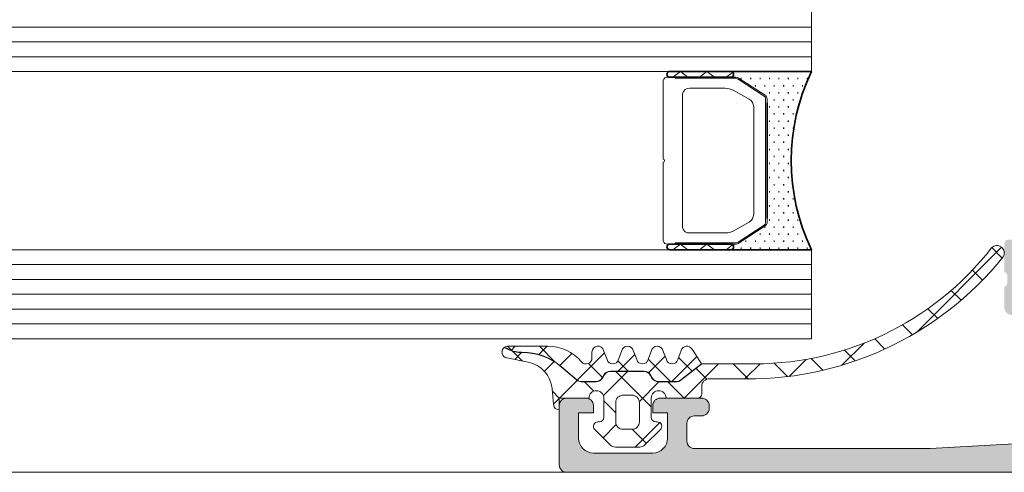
# Model space of a CAD drawing. Header units: millimetres. Extents: x -469965 to -394737, y -22321 to 14469.
# Tile 75 of 256: x -433746 to -433680, y -19817 to -19787. Entities that reach past the tile are written whole.
import ezdxf

# ---------------------------------------------------------------- set-up
doc = ezdxf.new("R2010")
doc.units = ezdxf.units.MM
doc.header["$MEASUREMENT"] = 0
for name, color, linetype, lineweight in [('New_2-0_Pen_No__30', 134, 'Continuous', 35), ('New_A-13-UKS_Pen_No__250', 7, 'Continuous', 13), ('New_A-13-UKS_Pen_No__7', 7, 'Continuous', 15), ('New_S11_Stahl_Kontur_Pen_No__250', 7, 'Continuous', 13)]:
    doc.layers.add(name, color=color, linetype=linetype, lineweight=lineweight)
doc.layers.add('New_3-0_Pen_No__84', color=7, linetype='Continuous', lineweight=15, true_color=0x41c341)

msp = doc.modelspace()

# ---------------------------------------------------------------- hatches: boundary and pattern name
at = {"layer": 'New_A-13-UKS_Pen_No__250', "linetype": 'Continuous', "lineweight": 13}
h = msp.add_hatch(color=7, dxfattribs=at)
h.paths.add_polyline_path([(-433709.837, -19812.818), (-433709.845, -19812.905), (-433709.845, -19816.905), (-433709.839, -19816.983), (-433709.821, -19817.06), (-433709.791, -19817.132), (-433709.75, -19817.199), (-433709.699, -19817.259), (-433709.639, -19817.31), (-433709.572, -19817.351), (-433709.5, -19817.381), (-433709.423, -19817.399), (-433709.345, -19817.405), (-433640.845, -19817.405), (-433640.845, -19814.005), (-433641.945, -19812.905), (-433642.545, -19812.905), (-433642.545, -19814.605), (-433642.546, -19814.654), (-433642.55, -19814.703), (-433642.556, -19814.752), (-433642.564, -19814.8), (-433642.575, -19814.848), (-433642.588, -19814.896), (-433642.603, -19814.942), (-433642.621, -19814.988), (-433642.641, -19815.033), (-433642.663, -19815.077), (-433642.687, -19815.119), (-433642.714, -19815.161), (-433642.742, -19815.201), (-433642.772, -19815.24), (-433642.804, -19815.277), (-433642.838, -19815.312), (-433642.873, -19815.346), (-433642.911, -19815.378), (-433642.949, -19815.408), (-433642.989, -19815.437), (-433643.031, -19815.463), (-433643.074, -19815.487), (-433643.117, -19815.509), (-433643.162, -19815.529), (-433643.208, -19815.547), (-433643.255, -19815.562), (-433643.302, -19815.575), (-433643.35, -19815.586), (-433643.398, -19815.594), (-433643.447, -19815.6), (-433643.496, -19815.604), (-433643.545, -19815.605), (-433646.845, -19815.605), (-433646.894, -19815.604), (-433646.943, -19815.6), (-433646.992, -19815.594), (-433647.04, -19815.586), (-433647.088, -19815.575), (-433647.135, -19815.562), (-433647.182, -19815.547), (-433647.228, -19815.529), (-433647.273, -19815.509), (-433647.316, -19815.487), (-433647.359, -19815.463), (-433647.401, -19815.437), (-433647.441, -19815.408), (-433647.479, -19815.378), (-433647.517, -19815.346), (-433647.552, -19815.312), (-433647.586, -19815.277), (-433647.618, -19815.24), (-433647.648, -19815.201), (-433647.676, -19815.161), (-433647.703, -19815.119), (-433647.727, -19815.077), (-433647.749, -19815.033), (-433647.769, -19814.988), (-433647.787, -19814.942), (-433647.802, -19814.896), (-433647.815, -19814.848), (-433647.826, -19814.8), (-433647.834, -19814.752), (-433647.84, -19814.703), (-433647.844, -19814.654), (-433647.845, -19814.605), (-433647.845, -19807.405), (-433647.844, -19807.381), (-433647.843, -19807.356), (-433647.84, -19807.332), (-433647.835, -19807.308), (-433647.83, -19807.284), (-433647.824, -19807.26), (-433647.816, -19807.237), (-433647.807, -19807.214), (-433647.797, -19807.191), (-433647.786, -19807.17), (-433647.774, -19807.148), (-433647.761, -19807.127), (-433647.747, -19807.107), (-433647.732, -19807.088), (-433647.716, -19807.069), (-433647.699, -19807.052), (-433647.681, -19807.035), (-433647.662, -19807.019), (-433647.643, -19807.004), (-433647.623, -19806.99), (-433647.602, -19806.976), (-433647.581, -19806.964), (-433647.559, -19806.953), (-433647.536, -19806.943), (-433647.513, -19806.934), (-433647.49, -19806.927), (-433647.467, -19806.92), (-433647.443, -19806.915), (-433647.418, -19806.911), (-433647.394, -19806.908), (-433647.37, -19806.906), (-433647.345, -19806.905), (-433641.545, -19806.905), (-433641.467, -19806.899), (-433641.391, -19806.881), (-433641.318, -19806.851), (-433641.251, -19806.81), (-433641.191, -19806.759), (-433641.141, -19806.699), (-433641.1, -19806.632), (-433641.07, -19806.56), (-433641.051, -19806.483), (-433641.045, -19806.405), (-433641.045, -19804.905), (-433641.067, -19804.898), (-433641.087, -19804.889), (-433641.107, -19804.878), (-433641.127, -19804.866), (-433641.145, -19804.852), (-433641.153, -19804.845), (-433641.162, -19804.837), (-433641.169, -19804.829), (-433641.184, -19804.812), (-433641.198, -19804.793), (-433641.21, -19804.774), (-433641.22, -19804.754), (-433641.229, -19804.732), (-433641.235, -19804.711), (-433641.24, -19804.689), (-433641.244, -19804.666), (-433641.245, -19804.643), (-433641.245, -19804.167), (-433641.244, -19804.144), (-433641.24, -19804.122), (-433641.235, -19804.1), (-433641.229, -19804.078), (-433641.22, -19804.057), (-433641.21, -19804.037), (-433641.198, -19804.017), (-433641.184, -19803.999), (-433641.169, -19803.982), (-433641.162, -19803.974), (-433641.153, -19803.966), (-433641.136, -19803.951), (-433641.117, -19803.938), (-433641.098, -19803.927), (-433641.077, -19803.917), (-433641.056, -19803.909), (-433641.045, -19803.905), (-433641.045, -19802.025), (-433641.049, -19801.978), (-433641.06, -19801.933), (-433641.078, -19801.889), (-433641.102, -19801.849), (-433641.133, -19801.813), (-433641.169, -19801.783), (-433641.209, -19801.758), (-433641.252, -19801.74), (-433641.298, -19801.729), (-433641.345, -19801.725), (-433642.325, -19801.725), (-433642.372, -19801.729), (-433642.418, -19801.74), (-433642.461, -19801.758), (-433642.501, -19801.783), (-433642.537, -19801.813), (-433642.568, -19801.849), (-433642.592, -19801.889), (-433642.61, -19801.933), (-433642.621, -19801.978), (-433642.625, -19802.025), (-433642.625, -19804.791), (-433642.627, -19804.809), (-433642.632, -19804.826), (-433642.637, -19804.837), (-433642.642, -19804.847), (-433642.649, -19804.857), (-433642.656, -19804.866), (-433642.664, -19804.874), (-433642.674, -19804.882), (-433642.683, -19804.888), (-433642.694, -19804.894), (-433642.71, -19804.9), (-433642.727, -19804.904), (-433642.745, -19804.905), (-433647.045, -19804.905), (-433647.069, -19804.905), (-433647.094, -19804.903), (-433647.118, -19804.9), (-433647.142, -19804.896), (-433647.166, -19804.89), (-433647.19, -19804.884), (-433647.213, -19804.876), (-433647.236, -19804.867), (-433647.259, -19804.857), (-433647.281, -19804.846), (-433647.302, -19804.834), (-433647.323, -19804.821), (-433647.343, -19804.807), (-433647.362, -19804.792), (-433647.381, -19804.776), (-433647.398, -19804.759), (-433647.415, -19804.741), (-433647.431, -19804.723), (-433647.446, -19804.703), (-433647.461, -19804.683), (-433647.474, -19804.662), (-433647.486, -19804.641), (-433647.497, -19804.619), (-433647.507, -19804.597), (-433647.516, -19804.574), (-433647.523, -19804.551), (-433647.53, -19804.527), (-433647.535, -19804.503), (-433647.539, -19804.479), (-433647.542, -19804.454), (-433647.544, -19804.43), (-433647.545, -19804.405), (-433647.545, -19803.705), (-433646.157, -19801.301), (-433646.149, -19801.278), (-433646.145, -19801.254), (-433646.145, -19801.23), (-433646.15, -19801.206), (-433646.158, -19801.184), (-433646.171, -19801.163), (-433646.187, -19801.145), (-433646.205, -19801.129), (-433646.226, -19801.117), (-433646.249, -19801.109), (-433646.273, -19801.106), (-433646.297, -19801.106), (-433647.113, -19801.255), (-433647.893, -19801.538), (-433648.616, -19801.946), (-433649.261, -19802.467), (-433649.811, -19803.088), (-433650.251, -19803.791), (-433650.569, -19804.558), (-433650.575, -19804.576), (-433650.582, -19804.595), (-433650.59, -19804.613), (-433650.599, -19804.631), (-433650.608, -19804.648), (-433650.618, -19804.665), (-433650.628, -19804.682), (-433650.639, -19804.698), (-433650.651, -19804.714), (-433650.664, -19804.729), (-433650.677, -19804.744), (-433650.69, -19804.758), (-433650.705, -19804.772), (-433650.719, -19804.785), (-433650.734, -19804.797), (-433650.75, -19804.809), (-433650.766, -19804.821), (-433650.783, -19804.831), (-433650.8, -19804.841), (-433650.817, -19804.85), (-433650.835, -19804.859), (-433650.853, -19804.867), (-433650.871, -19804.874), (-433650.89, -19804.881), (-433650.909, -19804.886), (-433650.928, -19804.891), (-433650.947, -19804.896), (-433650.966, -19804.899), (-433650.986, -19804.902), (-433651.006, -19804.904), (-433651.025, -19804.905), (-433651.045, -19804.905), (-433669.845, -19804.905), (-433669.865, -19804.905), (-433669.885, -19804.904), (-433669.904, -19804.902), (-433669.924, -19804.899), (-433669.943, -19804.896), (-433669.962, -19804.891), (-433669.981, -19804.886), (-433670, -19804.881), (-433670.019, -19804.874), (-433670.037, -19804.867), (-433670.055, -19804.859), (-433670.073, -19804.851), (-433670.09, -19804.841), (-433670.107, -19804.831), (-433670.124, -19804.821), (-433670.14, -19804.809), (-433670.156, -19804.797), (-433670.171, -19804.785), (-433670.185, -19804.772), (-433670.2, -19804.758), (-433670.213, -19804.744), (-433670.226, -19804.729), (-433670.239, -19804.714), (-433670.251, -19804.698), (-433670.262, -19804.682), (-433670.272, -19804.665), (-433670.282, -19804.648), (-433670.292, -19804.631), (-433670.3, -19804.613), (-433670.308, -19804.595), (-433670.315, -19804.577), (-433670.321, -19804.558), (-433670.639, -19803.791), (-433671.08, -19803.088), (-433671.63, -19802.467), (-433672.276, -19801.945), (-433672.999, -19801.538), (-433673.78, -19801.256), (-433674.596, -19801.107), (-433674.618, -19801.107), (-433674.64, -19801.11), (-433674.661, -19801.116), (-433674.681, -19801.126), (-433674.699, -19801.139), (-433674.714, -19801.155), (-433674.727, -19801.173), (-433674.737, -19801.193), (-433674.743, -19801.214), (-433674.746, -19801.236), (-433674.745, -19801.258), (-433674.741, -19801.28), (-433674.733, -19801.301), (-433673.345, -19803.705), (-433673.345, -19804.405), (-433673.346, -19804.43), (-433673.348, -19804.454), (-433673.351, -19804.479), (-433673.355, -19804.503), (-433673.36, -19804.527), (-433673.367, -19804.551), (-433673.374, -19804.574), (-433673.383, -19804.597), (-433673.393, -19804.619), (-433673.404, -19804.641), (-433673.416, -19804.662), (-433673.429, -19804.683), (-433673.444, -19804.703), (-433673.459, -19804.723), (-433673.475, -19804.741), (-433673.492, -19804.759), (-433673.509, -19804.776), (-433673.528, -19804.792), (-433673.547, -19804.807), (-433673.567, -19804.821), (-433673.588, -19804.834), (-433673.609, -19804.846), (-433673.631, -19804.857), (-433673.654, -19804.867), (-433673.677, -19804.876), (-433673.7, -19804.884), (-433673.724, -19804.89), (-433673.748, -19804.896), (-433673.772, -19804.9), (-433673.796, -19804.903), (-433673.821, -19804.905), (-433673.845, -19804.905), (-433678.151, -19804.905), (-433678.168, -19804.903), (-433678.185, -19804.898), (-433678.196, -19804.894), (-433678.207, -19804.888), (-433678.217, -19804.882), (-433678.226, -19804.874), (-433678.234, -19804.866), (-433678.241, -19804.857), (-433678.248, -19804.847), (-433678.254, -19804.837), (-433678.26, -19804.82), (-433678.264, -19804.803), (-433678.265, -19804.785), (-433678.265, -19802.025), (-433678.269, -19801.978), (-433678.28, -19801.933), (-433678.298, -19801.889), (-433678.322, -19801.849), (-433678.353, -19801.813), (-433678.389, -19801.783), (-433678.429, -19801.758), (-433678.472, -19801.74), (-433678.518, -19801.729), (-433678.565, -19801.725), (-433679.545, -19801.725), (-433679.592, -19801.729), (-433679.638, -19801.74), (-433679.681, -19801.758), (-433679.721, -19801.783), (-433679.757, -19801.813), (-433679.788, -19801.849), (-433679.812, -19801.889), (-433679.83, -19801.933), (-433679.841, -19801.978), (-433679.845, -19802.025), (-433679.845, -19803.905), (-433679.824, -19803.913), (-433679.803, -19803.922), (-433679.783, -19803.932), (-433679.763, -19803.945), (-433679.745, -19803.958), (-433679.729, -19803.974), (-433679.721, -19803.982), (-433679.706, -19803.999), (-433679.692, -19804.017), (-433679.68, -19804.037), (-433679.67, -19804.057), (-433679.662, -19804.078), (-433679.655, -19804.1), (-433679.65, -19804.122), (-433679.646, -19804.144), (-433679.645, -19804.167), (-433679.645, -19804.643), (-433679.646, -19804.666), (-433679.65, -19804.689), (-433679.655, -19804.711), (-433679.662, -19804.732), (-433679.67, -19804.754), (-433679.68, -19804.774), (-433679.692, -19804.793), (-433679.706, -19804.812), (-433679.721, -19804.829), (-433679.729, -19804.837), (-433679.737, -19804.845), (-433679.754, -19804.859), (-433679.773, -19804.872), (-433679.793, -19804.884), (-433679.813, -19804.894), (-433679.834, -19804.902), (-433679.845, -19804.905), (-433679.845, -19806.305), (-433679.839, -19806.383), (-433679.821, -19806.46), (-433679.791, -19806.532), (-433679.75, -19806.599), (-433679.699, -19806.659), (-433679.639, -19806.71), (-433679.572, -19806.751), (-433679.5, -19806.781), (-433679.423, -19806.799), (-433679.345, -19806.805), (-433678.345, -19806.805), (-433678.321, -19806.806), (-433678.296, -19806.808), (-433678.272, -19806.811), (-433678.247, -19806.815), (-433678.224, -19806.82), (-433678.2, -19806.827), (-433678.177, -19806.834), (-433678.154, -19806.843), (-433678.131, -19806.853), (-433678.109, -19806.864), (-433678.088, -19806.876), (-433678.067, -19806.89), (-433678.047, -19806.904), (-433678.028, -19806.919), (-433678.009, -19806.935), (-433677.991, -19806.952), (-433677.975, -19806.969), (-433677.959, -19806.988), (-433677.943, -19807.007), (-433677.929, -19807.027), (-433677.916, -19807.048), (-433677.904, -19807.07), (-433677.893, -19807.091), (-433677.883, -19807.114), (-433677.874, -19807.137), (-433677.867, -19807.16), (-433677.86, -19807.184), (-433677.855, -19807.208), (-433677.85, -19807.232), (-433677.847, -19807.256), (-433677.846, -19807.281), (-433677.845, -19807.305), (-433677.845, -19814.461), (-433677.846, -19814.508), (-433677.85, -19814.555), (-433677.855, -19814.602), (-433677.863, -19814.649), (-433677.873, -19814.695), (-433677.885, -19814.741), (-433677.899, -19814.786), (-433677.916, -19814.83), (-433677.934, -19814.874), (-433677.955, -19814.916), (-433677.977, -19814.958), (-433678.002, -19814.998), (-433678.028, -19815.038), (-433678.056, -19815.076), (-433678.086, -19815.112), (-433678.118, -19815.147), (-433678.151, -19815.181), (-433678.186, -19815.213), (-433678.222, -19815.243), (-433678.26, -19815.272), (-433678.299, -19815.299), (-433678.339, -19815.324), (-433678.381, -19815.346), (-433678.423, -19815.367), (-433678.467, -19815.386), (-433678.511, -19815.403), (-433678.556, -19815.418), (-433678.601, -19815.431), (-433678.647, -19815.441), (-433678.694, -19815.449), (-433678.741, -19815.455), (-433678.788, -19815.459), (-433684.845, -19815.805), (-433700.745, -19815.805), (-433700.77, -19815.805), (-433700.794, -19815.803), (-433700.818, -19815.8), (-433700.843, -19815.796), (-433700.867, -19815.79), (-433700.89, -19815.784), (-433700.913, -19815.776), (-433700.936, -19815.767), (-433700.959, -19815.757), (-433700.981, -19815.746), (-433701.002, -19815.734), (-433701.023, -19815.721), (-433701.043, -19815.707), (-433701.062, -19815.692), (-433701.081, -19815.676), (-433701.099, -19815.659), (-433701.116, -19815.641), (-433701.132, -19815.622), (-433701.147, -19815.603), (-433701.161, -19815.583), (-433701.174, -19815.562), (-433701.186, -19815.541), (-433701.197, -19815.519), (-433701.207, -19815.497), (-433701.216, -19815.474), (-433701.223, -19815.45), (-433701.23, -19815.427), (-433701.235, -19815.403), (-433701.24, -19815.379), (-433701.243, -19815.354), (-433701.244, -19815.33), (-433701.245, -19815.305), (-433701.245, -19814.105), (-433701.244, -19814.081), (-433701.243, -19814.056), (-433701.24, -19814.032), (-433701.235, -19814.008), (-433701.23, -19813.984), (-433701.223, -19813.96), (-433701.216, -19813.937), (-433701.207, -19813.914), (-433701.197, -19813.891), (-433701.186, -19813.87), (-433701.174, -19813.848), (-433701.161, -19813.827), (-433701.147, -19813.807), (-433701.132, -19813.788), (-433701.116, -19813.769), (-433701.099, -19813.752), (-433701.081, -19813.735), (-433701.062, -19813.719), (-433701.043, -19813.704), (-433701.023, -19813.69), (-433701.002, -19813.676), (-433700.981, -19813.664), (-433700.959, -19813.653), (-433700.936, -19813.643), (-433700.913, -19813.634), (-433700.89, -19813.627), (-433700.867, -19813.62), (-433700.843, -19813.615), (-433700.818, -19813.611), (-433700.794, -19813.608), (-433700.77, -19813.606), (-433700.745, -19813.605), (-433700.245, -19813.605), (-433700.167, -19813.599), (-433700.091, -19813.581), (-433700.018, -19813.551), (-433699.951, -19813.51), (-433699.891, -19813.459), (-433699.841, -19813.399), (-433699.8, -19813.332), (-433699.769, -19813.26), (-433699.751, -19813.183), (-433699.745, -19813.105), (-433699.745, -19812.905), (-433699.753, -19812.818), (-433699.775, -19812.734), (-433699.812, -19812.655), (-433699.862, -19812.584), (-433699.924, -19812.522), (-433699.995, -19812.472), (-433700.074, -19812.435), (-433700.158, -19812.413), (-433700.245, -19812.405), (-433703.045, -19812.405), (-433703.123, -19812.411), (-433703.2, -19812.43), (-433703.272, -19812.46), (-433703.339, -19812.501), (-433703.399, -19812.552), (-433703.45, -19812.611), (-433703.491, -19812.678), (-433703.521, -19812.751), (-433703.539, -19812.827), (-433703.545, -19812.905), (-433703.545, -19813.405), (-433702.545, -19813.405), (-433702.545, -19815.105), (-433702.546, -19815.154), (-433702.55, -19815.203), (-433702.556, -19815.252), (-433702.564, -19815.3), (-433702.575, -19815.348), (-433702.588, -19815.396), (-433702.603, -19815.442), (-433702.621, -19815.488), (-433702.641, -19815.533), (-433702.663, -19815.577), (-433702.687, -19815.619), (-433702.714, -19815.661), (-433702.742, -19815.701), (-433702.772, -19815.74), (-433702.804, -19815.777), (-433702.838, -19815.812), (-433702.873, -19815.846), (-433702.911, -19815.878), (-433702.949, -19815.908), (-433702.989, -19815.937), (-433703.031, -19815.963), (-433703.074, -19815.987), (-433703.117, -19816.009), (-433703.162, -19816.029), (-433703.208, -19816.047), (-433703.255, -19816.062), (-433703.302, -19816.075), (-433703.35, -19816.086), (-433703.398, -19816.094), (-433703.447, -19816.1), (-433703.496, -19816.104), (-433703.545, -19816.105), (-433707.545, -19816.105), (-433707.594, -19816.104), (-433707.643, -19816.1), (-433707.692, -19816.094), (-433707.74, -19816.086), (-433707.788, -19816.075), (-433707.835, -19816.062), (-433707.882, -19816.047), (-433707.928, -19816.029), (-433707.973, -19816.009), (-433708.016, -19815.987), (-433708.059, -19815.963), (-433708.101, -19815.937), (-433708.141, -19815.908), (-433708.179, -19815.878), (-433708.217, -19815.846), (-433708.252, -19815.812), (-433708.286, -19815.777), (-433708.318, -19815.74), (-433708.348, -19815.701), (-433708.377, -19815.661), (-433708.403, -19815.619), (-433708.427, -19815.577), (-433708.449, -19815.533), (-433708.469, -19815.488), (-433708.487, -19815.442), (-433708.502, -19815.395), (-433708.515, -19815.348), (-433708.526, -19815.3), (-433708.534, -19815.252), (-433708.54, -19815.203), (-433708.544, -19815.154), (-433708.545, -19815.105), (-433708.545, -19813.405), (-433707.545, -19813.405), (-433707.545, -19812.905), (-433707.551, -19812.827), (-433707.57, -19812.751), (-433707.6, -19812.678), (-433707.641, -19812.611), (-433707.691, -19812.552), (-433707.751, -19812.501), (-433707.818, -19812.46), (-433707.89, -19812.43), (-433707.967, -19812.411), (-433708.045, -19812.405), (-433709.345, -19812.405), (-433709.432, -19812.413), (-433709.516, -19812.435), (-433709.595, -19812.472), (-433709.666, -19812.522), (-433709.728, -19812.584), (-433709.778, -19812.655), (-433709.815, -19812.734)])
h.paths.add_polyline_path([(-433676.445, -19815.305), (-433676.445, -19807.105), (-433676.444, -19807.081), (-433676.443, -19807.056), (-433676.44, -19807.032), (-433676.435, -19807.008), (-433676.43, -19806.984), (-433676.424, -19806.96), (-433676.416, -19806.937), (-433676.407, -19806.914), (-433676.397, -19806.891), (-433676.386, -19806.87), (-433676.374, -19806.848), (-433676.361, -19806.827), (-433676.347, -19806.807), (-433676.332, -19806.788), (-433676.316, -19806.769), (-433676.299, -19806.752), (-433676.281, -19806.735), (-433676.262, -19806.719), (-433676.243, -19806.704), (-433676.223, -19806.69), (-433676.202, -19806.676), (-433676.181, -19806.664), (-433676.159, -19806.653), (-433676.136, -19806.643), (-433676.113, -19806.634), (-433676.09, -19806.627), (-433676.067, -19806.62), (-433676.043, -19806.615), (-433676.018, -19806.611), (-433675.994, -19806.608), (-433675.97, -19806.606), (-433675.945, -19806.605), (-433649.745, -19806.605), (-433649.721, -19806.606), (-433649.696, -19806.608), (-433649.672, -19806.611), (-433649.647, -19806.615), (-433649.624, -19806.62), (-433649.6, -19806.627), (-433649.577, -19806.634), (-433649.554, -19806.643), (-433649.531, -19806.653), (-433649.509, -19806.664), (-433649.488, -19806.676), (-433649.467, -19806.69), (-433649.447, -19806.704), (-433649.428, -19806.719), (-433649.409, -19806.735), (-433649.391, -19806.752), (-433649.375, -19806.769), (-433649.359, -19806.788), (-433649.343, -19806.807), (-433649.329, -19806.827), (-433649.316, -19806.848), (-433649.304, -19806.87), (-433649.293, -19806.891), (-433649.283, -19806.914), (-433649.274, -19806.937), (-433649.267, -19806.96), (-433649.26, -19806.984), (-433649.255, -19807.008), (-433649.25, -19807.032), (-433649.247, -19807.056), (-433649.246, -19807.081), (-433649.245, -19807.105), (-433649.245, -19815.305), (-433649.246, -19815.33), (-433649.247, -19815.354), (-433649.25, -19815.379), (-433649.255, -19815.403), (-433649.26, -19815.427), (-433649.267, -19815.45), (-433649.274, -19815.474), (-433649.283, -19815.497), (-433649.293, -19815.519), (-433649.304, -19815.541), (-433649.316, -19815.562), (-433649.329, -19815.583), (-433649.343, -19815.603), (-433649.359, -19815.622), (-433649.375, -19815.641), (-433649.391, -19815.659), (-433649.409, -19815.676), (-433649.428, -19815.692), (-433649.447, -19815.707), (-433649.467, -19815.721), (-433649.488, -19815.734), (-433649.509, -19815.746), (-433649.531, -19815.757), (-433649.554, -19815.767), (-433649.577, -19815.776), (-433649.6, -19815.784), (-433649.624, -19815.79), (-433649.647, -19815.796), (-433649.672, -19815.8), (-433649.696, -19815.803), (-433649.721, -19815.805), (-433649.745, -19815.805), (-433675.945, -19815.805), (-433675.97, -19815.805), (-433675.994, -19815.803), (-433676.018, -19815.8), (-433676.043, -19815.796), (-433676.067, -19815.79), (-433676.09, -19815.784), (-433676.113, -19815.776), (-433676.136, -19815.767), (-433676.159, -19815.757), (-433676.181, -19815.746), (-433676.202, -19815.734), (-433676.223, -19815.721), (-433676.243, -19815.707), (-433676.262, -19815.692), (-433676.281, -19815.676), (-433676.299, -19815.659), (-433676.316, -19815.641), (-433676.332, -19815.622), (-433676.347, -19815.603), (-433676.361, -19815.583), (-433676.374, -19815.562), (-433676.386, -19815.541), (-433676.397, -19815.519), (-433676.407, -19815.497), (-433676.416, -19815.474), (-433676.424, -19815.45), (-433676.43, -19815.427), (-433676.435, -19815.403), (-433676.44, -19815.379), (-433676.443, -19815.354), (-433676.444, -19815.33)], flags=0)

# ---------------------------------------------------------------- linework, layer by layer
at = {"layer": 'New_2-0_Pen_No__30', "color": 134, "linetype": 'Continuous', "lineweight": 35}
for p, q in [((-433702.345, -19790.405), (-433698.345, -19790.405)), ((-433698.345, -19790.405), (-433692.845, -19790.405)), ((-433698.345, -19790.78), (-433702.345, -19790.78)), ((-433697.608, -19790.881), (-433697.558, -19790.881)), ((-433696.973, -19790.881), (-433696.923, -19790.881)), ((-433696.338, -19790.881), (-433696.288, -19790.881)), ((-433695.703, -19790.881), (-433695.653, -19790.881)), ((-433695.068, -19790.881), (-433695.018, -19790.881)), ((-433694.433, -19790.881), (-433694.383, -19790.881)), ((-433693.798, -19790.881), (-433693.748, -19790.881)), ((-433693.163, -19790.881), (-433693.113, -19790.881)), ((-433696.655, -19791.358), (-433696.605, -19791.358)), ((-433696.338, -19791.834), (-433696.288, -19791.834)), ((-433696.02, -19791.358), (-433695.97, -19791.358)), ((-433695.703, -19791.834), (-433695.653, -19791.834)), ((-433695.385, -19791.358), (-433695.335, -19791.358)), ((-433695.068, -19791.834), (-433695.018, -19791.834)), ((-433694.75, -19791.358), (-433694.7, -19791.358)), ((-433694.433, -19791.834), (-433694.383, -19791.834)), ((-433694.115, -19791.358), (-433694.065, -19791.358)), ((-433693.798, -19791.834), (-433693.748, -19791.834)), ((-433693.48, -19791.358), (-433693.43, -19791.358)), ((-433695.845, -19800.297), (-433695.845, -19792.513)), ((-433695.385, -19792.31), (-433695.335, -19792.31)), ((-433694.75, -19792.31), (-433694.7, -19792.31)), ((-433694.115, -19792.31), (-433694.065, -19792.31)), ((-433695.703, -19792.786), (-433695.653, -19792.786)), ((-433695.068, -19792.786), (-433695.018, -19792.786)), ((-433694.433, -19792.786), (-433694.383, -19792.786)), ((-433693.798, -19792.786), (-433693.748, -19792.786)), ((-433695.703, -19793.739), (-433695.653, -19793.739)), ((-433695.385, -19793.263), (-433695.335, -19793.263)), ((-433695.068, -19793.739), (-433695.018, -19793.739)), ((-433694.75, -19793.263), (-433694.7, -19793.263)), ((-433694.433, -19793.739), (-433694.383, -19793.739)), ((-433694.115, -19793.263), (-433694.065, -19793.263)), ((-433695.385, -19794.215), (-433695.335, -19794.215)), ((-433694.75, -19794.215), (-433694.7, -19794.215)), ((-433694.115, -19794.215), (-433694.065, -19794.215)), ((-433695.703, -19794.691), (-433695.653, -19794.691)), ((-433695.385, -19795.168), (-433695.335, -19795.168)), ((-433695.068, -19794.691), (-433695.018, -19794.691)), ((-433694.75, -19795.168), (-433694.7, -19795.168)), ((-433694.433, -19794.691), (-433694.383, -19794.691)), ((-433695.703, -19795.644), (-433695.653, -19795.644)), ((-433695.068, -19795.644), (-433695.018, -19795.644)), ((-433694.433, -19795.644), (-433694.383, -19795.644)), ((-433695.385, -19796.12), (-433695.335, -19796.12)), ((-433694.75, -19796.12), (-433694.7, -19796.12)), ((-433695.703, -19796.596), (-433695.653, -19796.596)), ((-433695.385, -19797.073), (-433695.335, -19797.073)), ((-433695.068, -19796.596), (-433695.018, -19796.596)), ((-433694.75, -19797.073), (-433694.7, -19797.073)), ((-433694.433, -19796.596), (-433694.383, -19796.596)), ((-433695.703, -19797.549), (-433695.653, -19797.549)), ((-433695.068, -19797.549), (-433695.018, -19797.549)), ((-433694.433, -19797.549), (-433694.383, -19797.549)), ((-433695.703, -19798.501), (-433695.653, -19798.501)), ((-433695.385, -19798.025), (-433695.335, -19798.025)), ((-433695.068, -19798.501), (-433695.018, -19798.501)), ((-433694.75, -19798.025), (-433694.7, -19798.025)), ((-433694.433, -19798.501), (-433694.383, -19798.501)), ((-433695.385, -19798.978), (-433695.335, -19798.978)), ((-433694.75, -19798.978), (-433694.7, -19798.978)), ((-433694.115, -19798.978), (-433694.065, -19798.978)), ((-433695.703, -19799.454), (-433695.653, -19799.454)), ((-433695.068, -19799.454), (-433695.018, -19799.454)), ((-433694.433, -19799.454), (-433694.383, -19799.454)), ((-433695.703, -19800.406), (-433695.653, -19800.406)), ((-433695.385, -19799.93), (-433695.335, -19799.93)), ((-433695.068, -19800.406), (-433695.018, -19800.406)), ((-433694.75, -19799.93), (-433694.7, -19799.93)), ((-433694.433, -19800.406), (-433694.383, -19800.406)), ((-433694.115, -19799.93), (-433694.065, -19799.93)), ((-433693.798, -19800.406), (-433693.748, -19800.406)), ((-433696.02, -19800.883), (-433695.97, -19800.883)), ((-433695.385, -19800.883), (-433695.335, -19800.883)), ((-433694.75, -19800.883), (-433694.7, -19800.883)), ((-433694.115, -19800.883), (-433694.065, -19800.883)), ((-433693.48, -19800.883), (-433693.43, -19800.883)), ((-433697.29, -19801.835), (-433697.24, -19801.835)), ((-433696.655, -19801.835), (-433696.605, -19801.835)), ((-433696.338, -19801.359), (-433696.288, -19801.359)), ((-433696.02, -19801.835), (-433695.97, -19801.835)), ((-433695.703, -19801.359), (-433695.653, -19801.359)), ((-433695.385, -19801.835), (-433695.335, -19801.835)), ((-433695.068, -19801.359), (-433695.018, -19801.359)), ((-433694.75, -19801.835), (-433694.7, -19801.835)), ((-433694.433, -19801.359), (-433694.383, -19801.359)), ((-433694.115, -19801.835), (-433694.065, -19801.835)), ((-433693.798, -19801.359), (-433693.748, -19801.359)), ((-433693.48, -19801.835), (-433693.43, -19801.835)), ((-433702.345, -19802.03), (-433698.345, -19802.03)), ((-433698.345, -19802.405), (-433702.345, -19802.405)), ((-433692.845, -19802.405), (-433698.345, -19802.405)), ((-433697.608, -19802.311), (-433697.558, -19802.311)), ((-433696.973, -19802.311), (-433696.923, -19802.311)), ((-433696.338, -19802.311), (-433696.288, -19802.311)), ((-433695.703, -19802.311), (-433695.653, -19802.311)), ((-433695.068, -19802.311), (-433695.018, -19802.311)), ((-433694.433, -19802.311), (-433694.383, -19802.311)), ((-433693.798, -19802.311), (-433693.748, -19802.311)), ((-433693.163, -19802.311), (-433693.113, -19802.311))]:
    msp.add_line(p, q, dxfattribs=at)
for centre, radius, start, end in [((-433702.4, -19790.593), 0.195, 73.7398, 286.2602), ((-433698.29, -19790.593), 0.195, 253.7398, 106.2602), ((-433698.29, -19790.593), 0.195, 253.7398, 106.2602), ((-433680.391, -19796.405), 13.824, 154.27593, 205.72407), ((-433702.4, -19802.218), 0.195, 73.7398, 286.2602), ((-433698.29, -19802.218), 0.195, 253.7398, 106.2602), ((-433698.29, -19802.218), 0.195, 253.7398, 106.2602)]:
    msp.add_arc(centre, radius, start, end, dxfattribs=at)
at = {"layer": 'New_3-0_Pen_No__84', "color": 95, "linetype": 'Continuous', "lineweight": 15, "true_color": 0x41c341}
for p, q in [((-433701.687, -19790.405), (-433702.187, -19790.78)), ((-433701.187, -19790.78), (-433701.687, -19790.405)), ((-433699.891, -19790.405), (-433700.391, -19790.78)), ((-433699.391, -19790.78), (-433699.891, -19790.405)), ((-433698.168, -19790.46), (-433698.595, -19790.78)), ((-433701.687, -19802.03), (-433702.187, -19802.405)), ((-433701.187, -19802.405), (-433701.687, -19802.03)), ((-433699.891, -19802.03), (-433700.391, -19802.405)), ((-433699.391, -19802.405), (-433699.891, -19802.03)), ((-433698.168, -19802.085), (-433698.595, -19802.405))]:
    msp.add_line(p, q, dxfattribs=at)
at = {"layer": 'New_A-13-UKS_Pen_No__250', "color": 7, "linetype": 'Continuous', "lineweight": 13}
for p, q in [((-433692.845, -19790.405), (-433692.845, -19786.405)), ((-433692.845, -19787.405), (-434461.394, -19787.405)), ((-433692.845, -19788.405), (-434461.394, -19788.405)), ((-433692.845, -19789.405), (-434461.394, -19789.405)), ((-433692.845, -19790.405), (-434461.394, -19790.405)), ((-433692.845, -19802.405), (-434461.394, -19802.405)), ((-433692.845, -19808.405), (-433692.845, -19802.405)), ((-433680.038, -19802.242), (-433685.78, -19807.984)), ((-433679.991, -19802.971), (-433680.694, -19802.267)), ((-433692.845, -19803.405), (-434461.394, -19803.405)), ((-433681.313, -19804.455), (-433681.992, -19803.776)), ((-433692.845, -19804.405), (-434461.394, -19804.405)), ((-433682.762, -19805.813), (-433683.427, -19805.148)), ((-433692.845, -19805.405), (-434461.394, -19805.405)), ((-433692.845, -19806.405), (-434461.394, -19806.405)), ((-433684.338, -19807.043), (-433685, -19806.381)), ((-433692.845, -19807.405), (-434461.394, -19807.405)), ((-433686.046, -19808.141), (-433686.717, -19807.47)), ((-433692.845, -19808.405), (-434461.394, -19808.405)), ((-433687.894, -19809.099), (-433688.588, -19808.405)), ((-433713.043, -19809.207), (-433713.344, -19808.907)), ((-433712.811, -19808.905), (-433713.094, -19809.188)), ((-433710.656, -19808.905), (-433711.222, -19809.472)), ((-433710.121, -19809.974), (-433711.19, -19808.905)), ((-433689.302, -19808.7), (-433690.796, -19810.194)), ((-433712.351, -19809.899), (-433713.011, -19809.239)), ((-433712.392, -19809.339), (-433712.854, -19809.801)), ((-433708.992, -19809.397), (-433709.801, -19810.206)), ((-433706.799, -19809.36), (-433708.638, -19811.198)), ((-433704.757, -19809.473), (-433705.87, -19810.585)), ((-433702.344, -19811.285), (-433703.848, -19809.781)), ((-433702.715, -19809.586), (-433703.826, -19810.697)), ((-433700.575, -19809.601), (-433702.259, -19811.285)), ((-433700.89, -19810.584), (-433701.806, -19809.668)), ((-433693.202, -19809.794), (-433694.353, -19810.945)), ((-433692.072, -19810.534), (-433692.873, -19809.733)), ((-433689.896, -19809.904), (-433690.631, -19809.169)), ((-433710.196, -19809.95), (-433710.846, -19810.6)), ((-433706.93, -19811.009), (-433707.873, -19810.066)), ((-433705.199, -19810.585), (-433705.892, -19809.893)), ((-433699.12, -19810.099), (-433701.426, -19812.405)), ((-433699.896, -19811.129), (-433700.624, -19810.401)), ((-433697.1, -19811.119), (-433698.125, -19810.094)), ((-433696.308, -19810.093), (-433697.332, -19811.118)), ((-433694.455, -19810.957), (-433695.359, -19810.053)), ((-433705.239, -19810.605), (-433706.873, -19812.24)), ((-433703.645, -19812.993), (-433706.032, -19810.605)), ((-433708.653, -19811.213), (-433710.246, -19812.807)), ((-433707.511, -19811.933), (-433708.139, -19811.305)), ((-433703.132, -19811.305), (-433704.452, -19812.624)), ((-433701.426, -19812.405), (-433702.526, -19811.305)), ((-433709.845, -19812.405), (-433710.323, -19811.927)), ((-433706.045, -19813.399), (-433706.845, -19812.599)), ((-433706.012, -19814.185), (-433706.901, -19815.074)), ((-433703.077, -19814.057), (-433704.726, -19815.705)), ((-433703.979, -19815.465), (-433704.939, -19814.505)), ((-434461.394, -19817.405), (-433709.345, -19817.405))]:
    msp.add_line(p, q, dxfattribs=at)
at = {"layer": 'New_A-13-UKS_Pen_No__7', "color": 7, "linetype": 'Continuous', "lineweight": 15}
for p, q in [((-433713.283, -19809.127), (-433713.556, -19808.99)), ((-433713.274, -19809.109), (-433713.538, -19808.977)), ((-433713.309, -19808.905), (-433710.637, -19808.905)), ((-433700.899, -19809.105), (-433700.256, -19810.088)), ((-433713.386, -19809.698), (-433711.948, -19809.977)), ((-433707.645, -19809.705), (-433707.645, -19809.305)), ((-433706.859, -19809.202), (-433706.631, -19809.809)), ((-433705.859, -19809.809), (-433705.631, -19809.202)), ((-433704.859, -19809.202), (-433704.631, -19809.809)), ((-433703.859, -19809.809), (-433703.631, -19809.202)), ((-433702.859, -19809.202), (-433702.631, -19809.809)), ((-433701.859, -19809.809), (-433701.631, -19809.202)), ((-433708.687, -19811.186), (-433709.713, -19810.305)), ((-433708.674, -19811.17), (-433709.7, -19810.29)), ((-433700.256, -19810.088), (-433701.657, -19811.183)), ((-433700.245, -19810.105), (-433701.644, -19811.199)), ((-433697.26, -19810.089), (-433700.245, -19810.105)), ((-433706.836, -19810.845), (-433706.951, -19811.045)), ((-433706.818, -19810.855), (-433706.934, -19811.055)), ((-433704.148, -19810.585), (-433706.385, -19810.585)), ((-433704.148, -19810.605), (-433706.385, -19810.605)), ((-433703.6, -19811.055), (-433703.715, -19810.855)), ((-433703.582, -19811.045), (-433703.698, -19810.845)), ((-433699.745, -19811.105), (-433697.888, -19811.105)), ((-433710.337, -19811.767), (-433710.244, -19812.84)), ((-433707.367, -19811.285), (-433708.364, -19811.285)), ((-433707.367, -19811.305), (-433708.364, -19811.305)), ((-433701.952, -19811.285), (-433703.167, -19811.285)), ((-433701.952, -19811.305), (-433703.167, -19811.305)), ((-433700.245, -19812.105), (-433700.245, -19811.605)), ((-433709.845, -19813.205), (-433709.845, -19812.405)), ((-433709.845, -19812.405), (-433707.845, -19812.405)), ((-433709.345, -19812.405), (-433708.045, -19812.405)), ((-433706.845, -19812.405), (-433706.845, -19813.705)), ((-433705.545, -19812.205), (-433704.945, -19812.205)), ((-433703.645, -19813.705), (-433703.645, -19812.405)), ((-433703.045, -19812.405), (-433700.245, -19812.405)), ((-433702.645, -19812.405), (-433700.545, -19812.405)), ((-433709.845, -19816.905), (-433709.845, -19812.905)), ((-433707.545, -19812.905), (-433707.545, -19813.405)), ((-433706.045, -19814.005), (-433706.045, -19812.705)), ((-433704.445, -19812.705), (-433704.445, -19814.005)), ((-433703.545, -19813.405), (-433703.545, -19812.905)), ((-433699.745, -19812.905), (-433699.745, -19813.105)), ((-433707.545, -19813.405), (-433708.545, -19813.405)), ((-433708.545, -19813.405), (-433708.545, -19815.105)), ((-433702.545, -19813.405), (-433703.545, -19813.405)), ((-433702.545, -19815.105), (-433702.545, -19813.405)), ((-433700.245, -19813.605), (-433700.745, -19813.605)), ((-433707.145, -19814.005), (-433707.245, -19814.005)), ((-433703.245, -19814.005), (-433703.345, -19814.005)), ((-433701.245, -19814.105), (-433701.245, -19815.305)), ((-433707.457, -19814.517), (-433706.417, -19815.559)), ((-433704.945, -19814.505), (-433705.545, -19814.505)), ((-433704.073, -19815.559), (-433703.033, -19814.517)), ((-433706.063, -19815.705), (-433704.427, -19815.705)), ((-433684.845, -19815.805), (-433678.788, -19815.459)), ((-433707.545, -19816.105), (-433703.545, -19816.105)), ((-433700.745, -19815.805), (-433684.845, -19815.805)), ((-433640.845, -19817.405), (-433709.345, -19817.405))]:
    msp.add_line(p, q, dxfattribs=at)
msp.add_lwpolyline([(-433698.673, -19791.53), (-433701.045, -19791.53)], dxfattribs=at)
for centre, radius, start, end in [((-433696.692, -19789.843), 20.254, 268.39512, 322.12495), ((-433680.352, -19802.631), 0.5, 329.99886, 135.00138), ((-433697.119, -19789.043), 22.076, 268.00252, 321.18125), ((-433713.31, -19809.305), 0.4, 127.98606, 258.98944), ((-433713.31, -19809.305), 0.4, 89.91911, 124.77137), ((-433712.386, -19807.339), 2, 243.34521, 270.61887), ((-433712.386, -19807.339), 1.98, 243.34521, 270.61887), ((-433710.637, -19811.905), 3, 40.31982, 90.00133), ((-433707.245, -19809.305), 0.4, 14.99973, 179.99959), ((-433705.245, -19809.305), 0.4, 14.99959, 165.00041), ((-433703.245, -19809.305), 0.4, 14.9998, 165.0002), ((-433701.245, -19809.305), 0.4, 29.9998, 164.99982), ((-433712.321, -19813.343), 4.024, 49.35882, 90.61887), ((-433712.321, -19813.343), 4.004, 49.35882, 90.61887), ((-433708.045, -19809.705), 0.4, 220.32079, 0), ((-433706.245, -19809.705), 0.4, 194.99959, 345.00041), ((-433704.245, -19809.705), 0.4, 194.9998, 345.0002), ((-433702.245, -19809.705), 0.4, 194.9998, 345.0002), ((-433712.33, -19811.941), 2, 4.99525, 78.9975), ((-433707.367, -19810.805), 0.48, 270, 330), ((-433707.367, -19810.805), 0.5, 270, 330), ((-433706.385, -19811.105), 0.52, 90, 150), ((-433706.385, -19811.105), 0.5, 90, 150), ((-433704.148, -19811.105), 0.52, 30, 90), ((-433704.148, -19811.105), 0.5, 30, 90), ((-433703.167, -19810.805), 0.5, 210, 270), ((-433703.167, -19810.805), 0.48, 210, 270), ((-433699.745, -19811.605), 0.5, 90.00498, 180), ((-433708.364, -19810.809), 0.496, 229.35882, 270), ((-433708.364, -19810.809), 0.476, 229.35882, 270), ((-433701.952, -19810.805), 0.48, 270, 308.0173), ((-433701.952, -19810.805), 0.5, 270, 308.0173), ((-433709.345, -19812.905), 0.5, 90, 180), ((-433708.045, -19812.905), 0.5, 0, 90), ((-433707.345, -19812.405), 0.5, 0, 180), ((-433705.545, -19812.705), 0.5, 89.99888, 180.00112), ((-433704.945, -19812.705), 0.5, 359.99888, 90.00112), ((-433703.145, -19812.405), 0.5, 0, 180), ((-433703.045, -19812.905), 0.5, 90, 180), ((-433700.545, -19812.105), 0.3, 270, 0), ((-433700.245, -19812.905), 0.5, 0, 90), ((-433709.845, -19812.805), 0.4, 184.917, 269.99942), ((-433700.245, -19813.105), 0.5, 270, 0), ((-433707.145, -19813.705), 0.3, 270, 0), ((-433703.345, -19813.705), 0.3, 180, 270), ((-433700.745, -19814.105), 0.5, 90, 180), ((-433707.245, -19814.305), 0.3, 90.00548, 224.99659), ((-433705.545, -19814.005), 0.5, 179.99786, 270.00214), ((-433704.945, -19814.005), 0.5, 269.99786, 0.00214), ((-433703.245, -19814.305), 0.3, 314.99807, 90.00005), ((-433707.545, -19815.105), 1, 180, 270), ((-433703.545, -19815.105), 1, 270, 0), ((-433706.063, -19815.205), 0.5, 224.97984, 270), ((-433704.427, -19815.205), 0.5, 270, 315.0277), ((-433700.745, -19815.305), 0.5, 180, 270), ((-433709.345, -19816.905), 0.5, 179.99958, 270)]:
    msp.add_arc(centre, radius, start, end, dxfattribs=at)
at = {"layer": 'New_S11_Stahl_Kontur_Pen_No__250', "color": 7, "linetype": 'Continuous', "lineweight": 13}
for p, q in [((-433702.845, -19791.005), (-433702.845, -19796.299)), ((-433698.011, -19790.78), (-433702.545, -19790.78)), ((-433702.045, -19790.78), (-433702.045, -19790.855)), ((-433702.045, -19790.855), (-433698.011, -19790.855)), ((-433697.799, -19790.921), (-433696.033, -19792.058)), ((-433695.962, -19792.005), (-433697.728, -19790.868)), ((-433698.673, -19791.53), (-433701.045, -19791.53)), ((-433697.038, -19792.259), (-433697.966, -19791.75)), ((-433701.545, -19791.905), (-433701.545, -19796.405)), ((-433695.945, -19792.217), (-433695.945, -19800.593)), ((-433695.845, -19800.593), (-433695.845, -19792.217)), ((-433696.745, -19796.405), (-433696.745, -19792.789)), ((-433702.845, -19796.511), (-433702.845, -19801.805)), ((-433701.545, -19796.405), (-433701.545, -19800.905)), ((-433696.745, -19800.021), (-433696.745, -19796.405)), ((-433697.966, -19801.061), (-433697.038, -19800.552)), ((-433696.033, -19800.753), (-433697.799, -19801.889)), ((-433697.728, -19801.942), (-433695.962, -19800.806)), ((-433701.045, -19801.28), (-433698.673, -19801.28)), ((-433702.545, -19802.03), (-433698.011, -19802.03)), ((-433698.011, -19801.955), (-433702.045, -19801.955)), ((-433702.045, -19801.955), (-433702.045, -19802.03))]:
    msp.add_line(p, q, dxfattribs=at)
for centre, radius, start, end in [((-433702.578, -19791.049), 0.271, 83.03904, 170.70076), ((-433698.003, -19791.256), 0.476, 54.61011, 90.87402), ((-433698.005, -19791.212), 0.357, 54.61011, 90.87402), ((-433701.1, -19791.978), 0.451, 83.03904, 170.70076), ((-433698.655, -19792.72), 1.19, 54.61011, 90.87402), ((-433697.415, -19792.813), 0.671, 2.06702, 55.75538), ((-433696.146, -19792.224), 0.201, 2.06702, 55.75538), ((-433696.113, -19792.227), 0.268, 2.06702, 55.75538), ((-433702.851, -19796.405), 0.106, 273.37228, 86.62772), ((-433697.415, -19799.997), 0.671, 304.24462, 357.93298), ((-433701.1, -19800.832), 0.451, 189.29924, 276.96096), ((-433698.655, -19800.091), 1.19, 269.12598, 305.38989), ((-433696.146, -19800.586), 0.201, 304.24462, 357.93298), ((-433696.113, -19800.584), 0.268, 304.24462, 357.93298), ((-433702.578, -19801.761), 0.271, 189.29924, 276.96096), ((-433698.005, -19801.598), 0.357, 269.12598, 305.38989), ((-433698.003, -19801.554), 0.476, 269.12598, 305.38989)]:
    msp.add_arc(centre, radius, start, end, dxfattribs=at)

doc.saveas('drawing.dxf')
